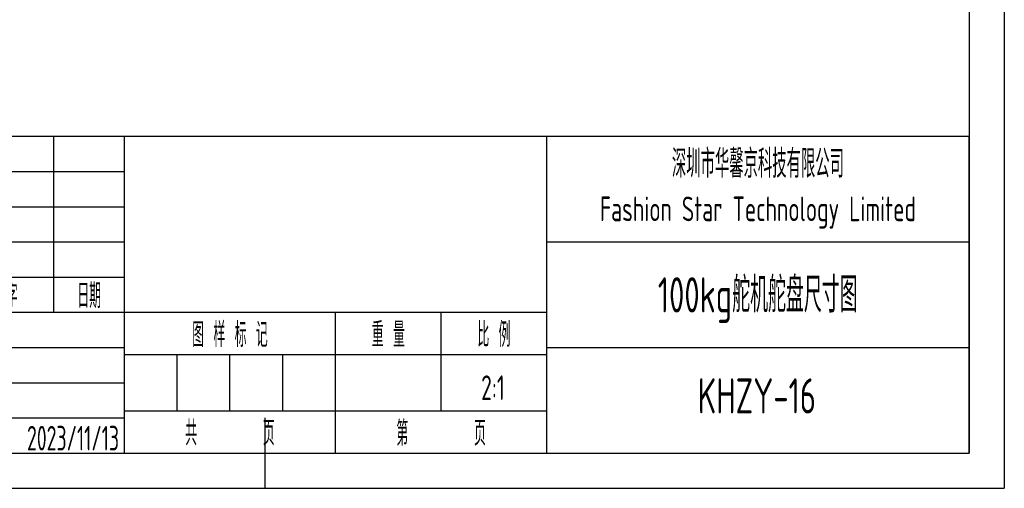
# Model space of a CAD drawing. Header units: inches. Extents: x -13 to 92, y -2 to 146.
# Tile 2 of 11: x 23 to 92, y -2 to 31. Entities that reach past the tile are written whole.
import ezdxf
from ezdxf.enums import TextEntityAlignment as Align

# ---------------------------------------------------------------- set-up
doc = ezdxf.new("R2010")
doc.units = ezdxf.units.IN
doc.header["$LTSCALE"] = 0.5
doc.header["$MEASUREMENT"] = 0
for name, color, linetype in [('1轮廓实线层', 7, 'Continuous'), ('2细线层', 4, 'Continuous'), ('6文字层', 3, 'Continuous'), ('图框层', 7, 'Continuous')]:
    doc.layers.add(name, color=color, linetype=linetype)
doc.styles.add('PC_TEXTSTYLE', font='ISOCP.SHX', dxfattribs={"width": 0.707, "bigfont": 'GBCBIG.SHX'})
doc.styles.add('PC_TEXTSTYLE4', font='ISOCP.SHX', dxfattribs={"width": 0.707, "bigfont": 'GBCBIG.SHX'})

# ---------------------------------------------------------------- blocks, each defined once
blk = doc.blocks.new('ZwmFrameMain_A4^_^无分区图框^_^portrait')
at = {"layer": '1轮廓实线层'}
for p, q in [((180, 287), (180, 0)), ((80, -5), (80, 5)), ((0, 0), (180, 0))]:
    blk.add_line(p, q, dxfattribs=at)
at = {"layer": '2细线层'}
for p in [(185, 292), (-25, -5)]:
    blk.add_line(p, (185, -5), dxfattribs=at)
blk = doc.blocks.new('ZwmFrameMain_标题栏1')
at = {"layer": '1轮廓实线层'}
for p, q in [((0, 45), (-180, 45)), ((-130, 20), (-130, 45)), ((-120, 0), (-120, 45)), ((0, 0), (0, 45)), ((-60, 30), (0, 30)), ((-180, 20), (-60, 20)), ((-60, 15), (0, 15)), ((-180, 0), (0, 0))]:
    blk.add_line(p, q, dxfattribs=at)
at = {"layer": '1轮廓实线层', "color": 7}
for p, q in [((-60, 0), (-60, 45)), ((-180, 25), (-120, 25))]:
    blk.add_line(p, q, dxfattribs=at)
at = {"layer": '2细线层'}
for p, q in [((-180, 40), (-120, 40)), ((-180, 35), (-120, 35)), ((-180, 30), (-120, 30)), ((-90, 0), (-90, 20)), ((-75, 6), (-75, 20)), ((-180, 15), (-120, 15)), ((-120, 14), (-60, 14)), ((-112.5, 6), (-112.5, 14)), ((-105, 6), (-105, 14)), ((-97.5, 6), (-97.5, 14)), ((-180, 10), (-120, 10)), ((-120, 6), (-60, 6)), ((-180, 5), (-120, 5))]:
    blk.add_line(p, q, dxfattribs=at)
at = {"layer": '6文字层', "style": 'PC_TEXTSTYLE', "width": 0.667}
for s, p in [(' 签 字 ', (-137.5, 22.5)), (' 日期 ', (-125, 22.5)), (' 图 样 标 记 ', (-105, 17)), (' 重 量 ', (-82.5, 17)), (' 比 例 ', (-67.5, 17)), ('共       页', (-105, 3)), ('第       页', (-75, 3))]:
    blk.add_text(s, height=3.5, dxfattribs=at).set_placement(p, align=Align.MIDDLE)
at = {"layer": '6文字层', "style": 'PC_TEXTSTYLE', "flags": 8}
for tag, height, width, p, p2 in [('企业名称', 5, 3.445461, (-54.29, 34.82), (-5.27, 34.82)), ('产品名称或材料标记', 7, 1.034456, (-113.46, 28.64), (-66.42, 28.64)), ('图样名称', 5, 3.480264, (-54.79, 19.98), (-5.27, 19.98)), ('标准化', 3.5, 1.756036, (-133.83, 15.37), (-120.75, 15.37)), ('重量', 3.5, 2.448074, (-88.46, 7.54), (-76.55, 7.54)), ('比例', 3.5, 2.367734, (-73.35, 7.54), (-61.93, 7.54)), ('图样代号', 5, 3.489916, (-54.79, 5.63), (-5.52, 5.63)), ('审核', 3.5, 2.723972, (-163.99, 5.37), (-150.63, 5.37)), ('工艺', 3.5, 2.851598, (-164.21, 0.37), (-150.89, 0.37)), ('日期', 3.5, 2.733185, (-133.83, 0.37), (-120.75, 0.37)), ('共几页', 3.5, 0.953151, (-108.58, 1.48), (-101.56, 1.48))]:
    blk.add_attdef(tag, text='', height=height, dxfattribs=dict(at, width=width)).set_placement(p, p2, align=Align.FIT)
at = {"layer": '6文字层', "style": 'PC_TEXTSTYLE', "width": 9.901758, "flags": 8}
blk.add_attdef('设计', text='', height=3.5, rotation=359.5768, dxfattribs=at).set_placement((-164.23, 15.37), (-150.37, 15.27), align=Align.FIT)
at = {"layer": '6文字层', "color": 3, "style": 'PC_TEXTSTYLE', "width": 0.96618, "flags": 8}
blk.add_attdef('第几页', text='', height=3.5, dxfattribs=at).set_placement((-78.29, 1.5), (-71.16, 1.5), align=Align.FIT)
at = {"layer": '6文字层', "color": 0, "style": 'PC_TEXTSTYLE', "width": 0.715273, "flags": 8}
blk.add_attdef('图纸张数', text='', height=3.5, dxfattribs=at).set_placement((-2.66, -3.87), (4.46, -3.87), align=Align.FIT)

msp = doc.modelspace()

# ---------------------------------------------------------------- block references
at = {"layer": '图框层', "xscale": 0.5, "yscale": 0.5, "zscale": 0.5}
msp.add_blockref('ZwmFrameMain_A4^_^无分区图框^_^portrait', (0, 0), dxfattribs=at)
at = {"layer": '图框层'}
ref = msp.add_blockref('ZwmFrameMain_标题栏1', (90, 0), dxfattribs=dict(at, xscale=0.5, yscale=0.5, zscale=0.5))
ref.add_attrib('日期', '2023/11/13', dxfattribs={"layer": '6文字层', "height": 1.75, "style": 'PC_TEXTSTYLE', "width": 0.598085}).set_placement((23.083, 0.186), (29.624, 0.186), align=Align.FIT)
ref.add_attrib('图样名称', '100kg舵机舵盘尺寸图', dxfattribs={"layer": '6文字层', "height": 2.5, "style": 'PC_TEXTSTYLE', "width": 0.707}).set_placement((74.987, 9.989), align=Align.CENTER)
ref.add_attrib('图样代号', 'KHZY-16', dxfattribs={"layer": '6文字层', "height": 2.5, "style": 'PC_TEXTSTYLE', "width": 0.707}).set_placement((74.925, 2.815), align=Align.CENTER)
ref.add_attrib('比例', '2:1', dxfattribs={"layer": '6文字层', "height": 1.75, "style": 'PC_TEXTSTYLE', "width": 0.707}).set_placement((56.179, 3.771), align=Align.CENTER)

# ---------------------------------------------------------------- texts
at = {"layer": '6文字层', "insert": (75, 18.75), "char_height": 1.75, "width": 30, "attachment_point": 5, "style": 'PC_TEXTSTYLE4'}
msp.add_mtext('{\\H1.142857x;深圳市华馨京科技有限公司}\\P\\pxsm1,qc;Fashion Star Technology Limited', dxfattribs=at)

doc.saveas('drawing.dxf')
